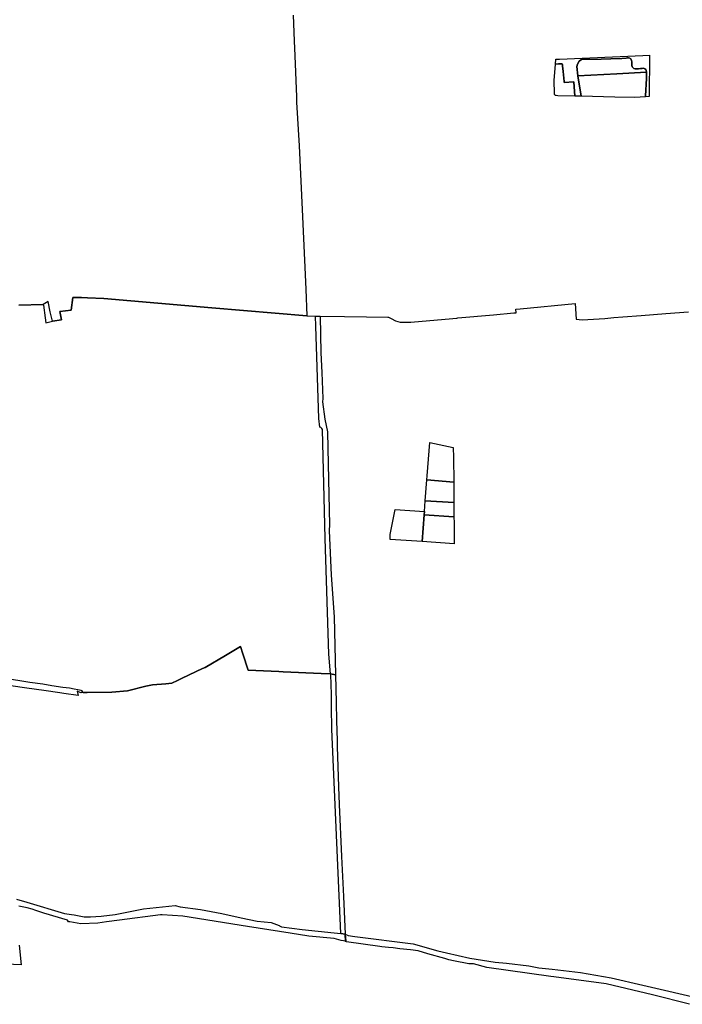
# Model space of a CAD drawing. Header units: metres. Extents: x 578835 to 593571, y 248557 to 255108.
# Tile 10 of 251: x 579676 to 579718, y 249189 to 249251. Entities that reach past the tile are written whole.
import ezdxf

# ---------------------------------------------------------------- set-up
doc = ezdxf.new("R2010")
doc.units = ezdxf.units.M
doc.layers.add('présentation - une seule planche', color=7, linetype='Continuous')

msp = doc.modelspace()

# ---------------------------------------------------------------- linework, layer by layer
at = {"layer": 'présentation - une seule planche'}
for points in [[(579693.202, 249251.221), (579693.276, 249249.597), (579693.318, 249248.675), (579693.403, 249246.097), (579693.405, 249246.048), (579693.42, 249245.769), (579693.571, 249243.041), (579693.761, 249239.036), (579693.988, 249234.054), (579694.065, 249232.382), (579688.102, 249232.886), (579681.354, 249233.473), (579680.321, 249233.512), (579679.947, 249233.531), (579679.41, 249233.544), (579679.297, 249232.751), (579678.603, 249232.65), (579678.692, 249232.142), (579678.141, 249232.058), (579677.992, 249232.646), (579677.861, 249233.293), (579677.563, 249233.09), (579676.032, 249233.045)], [(579676.032, 249233.045), (579677.563, 249233.09), (579677.571, 249233.047), (579677.673, 249232.253), (579677.723, 249231.942), (579678.141, 249232.058), (579678.692, 249232.142), (579678.603, 249232.65), (579679.297, 249232.751), (579679.41, 249233.544), (579680.321, 249233.512), (579681.354, 249233.473), (579688.102, 249232.886), (579694.065, 249232.382), (579694.597, 249232.37), (579694.888, 249232.364), (579694.939, 249230.078), (579694.995, 249228.84), (579695.053, 249227.219), (579695.039, 249226.999), (579695.184, 249225.907), (579695.351, 249225.114), (579695.405, 249223.108), (579695.476, 249219.303), (579695.464, 249218.947), (579695.591, 249216.146), (579695.773, 249213.539), (579695.857, 249209.897), (579695.549, 249209.97), (579694.956, 249209.996), (579692.585, 249210.1), (579692.311, 249210.112), (579690.383, 249210.194), (579690.051, 249211.227), (579689.91, 249211.671), (579688.97, 249211.119), (579687.702, 249210.372), (579687.536, 249210.295), (579686.247, 249209.693), (579685.965, 249209.561), (579685.6, 249209.376), (579685.235, 249209.345), (579684.399, 249209.276), (579683.973, 249209.186), (579682.824, 249208.912), (579681.861, 249208.813), (579680.3, 249208.803), (579680.055, 249208.801), (579679.979, 249208.815), (579679.914, 249208.779), (579679.688, 249208.883), (579679.738, 249208.608), (579678.851, 249208.74), (579678.603, 249208.773), (579677.592, 249208.924), (579676.535, 249209.073), (579675.528, 249209.215)], [(579718.019, 249189.275), (579715.691, 249189.866), (579712.788, 249190.547), (579709.528, 249190.999), (579709.328, 249191.023), (579705.328, 249191.584), (579704.491, 249191.8), (579704.206, 249191.804), (579703.25, 249192.006), (579702.945, 249192.051), (579702.702, 249192.135), (579701.625, 249192.445), (579701.033, 249192.614), (579700.559, 249192.678), (579699.888, 249192.756), (579699.467, 249192.81), (579699.169, 249192.832), (579698.751, 249192.867), (579698.621, 249192.897), (579696.542, 249193.191), (579696.477, 249193.2), (579696.459, 249193.667), (579696.183, 249193.711), (579695.618, 249206.508), (579695.601, 249207.887), (579695.606, 249208.679), (579695.553, 249209.928), (579695.549, 249209.97), (579695.433, 249211.198), (579695.201, 249218.448), (579695.033, 249225.277), (579694.999, 249225.331), (579694.938, 249225.387), (579694.883, 249225.413), (579694.805, 249225.96), (579694.629, 249231.733), (579694.597, 249232.37), (579694.888, 249232.364), (579696.422, 249232.342), (579697.79, 249232.323), (579699.123, 249232.303), (579699.171, 249232.303), (579699.334, 249232.223), (579699.615, 249232.082), (579699.91, 249231.993), (579700.226, 249231.988), (579700.567, 249231.986), (579700.79, 249232.006), (579703.444, 249232.244), (579703.521, 249232.251), (579705.754, 249232.451), (579707.02, 249232.565), (579707.154, 249232.577), (579707.141, 249232.802), (579707.41, 249232.828), (579710.864, 249233.163), (579710.929, 249232.183), (579711.294, 249232.143), (579712.708, 249232.226), (579713.288, 249232.272), (579713.85, 249232.316), (579714.993, 249232.406), (579716.535, 249232.527), (579717.948, 249232.638)], [(579675.431, 249209.652), (579676.097, 249209.543), (579676.727, 249209.451), (579677.531, 249209.333), (579678.088, 249209.248), (579678.789, 249209.137), (579679.196, 249209.083), (579679.503, 249209.038), (579679.722, 249208.996), (579679.835, 249208.973), (579679.902, 249208.95), (579679.964, 249208.918), (579680.002, 249208.892), (579679.979, 249208.815), (579680.055, 249208.801), (579680.3, 249208.803), (579681.861, 249208.813), (579682.824, 249208.912), (579683.973, 249209.186), (579683.982, 249209.188), (579684.399, 249209.276), (579685.236, 249209.346), (579685.6, 249209.376), (579685.965, 249209.561), (579686.247, 249209.693), (579687.536, 249210.295), (579687.702, 249210.372), (579688.975, 249211.122), (579689.91, 249211.671), (579690.051, 249211.227), (579690.383, 249210.194), (579692.311, 249210.112), (579692.585, 249210.1), (579694.956, 249209.996), (579695.549, 249209.97), (579695.857, 249209.897), (579695.894, 249208.175), (579695.92, 249207.053), (579695.963, 249205.781), (579695.967, 249205.428), (579696.049, 249202.894), (579696.09, 249201.79), (579696.236, 249198.533), (579696.351, 249196.026), (579696.459, 249193.667), (579696.496, 249193.235), (579696.199, 249193.26), (579695.765, 249193.386), (579694.192, 249193.552), (579693.011, 249193.732), (579690.341, 249194.15), (579686.29, 249194.788), (579685.004, 249194.881), (579684.909, 249194.879), (579682.341, 249194.537), (579681.515, 249194.435), (579680.967, 249194.352), (579679.914, 249194.32), (579679.224, 249194.433), (579679.142, 249194.449), (579679.077, 249194.545), (579677.605, 249194.981), (579677.097, 249195.154), (579676.858, 249195.231), (579676.548, 249195.312), (579676.037, 249195.417)], [(579675.889, 249195.866), (579676.533, 249195.673), (579678.898, 249194.968), (579679.324, 249194.891), (579679.503, 249194.87), (579680.11, 249194.761), (579680.507, 249194.762), (579681.19, 249194.798), (579682.063, 249194.908), (579683.842, 249195.254), (579685.814, 249195.453), (579686.123, 249195.368), (579687.4, 249195.219), (579688.736, 249194.955), (579689.951, 249194.699), (579690.948, 249194.486), (579691.83, 249194.392), (579692.333, 249194.208), (579692.357, 249194.196), (579692.481, 249194.136), (579693.77, 249193.953), (579695.764, 249193.753), (579696.183, 249193.711), (579696.459, 249193.667), (579696.648, 249193.577), (579697.054, 249193.527), (579700.713, 249193.053), (579702.264, 249192.633), (579702.812, 249192.497), (579704.267, 249192.174), (579705.855, 249191.922), (579706.553, 249191.851), (579707.959, 249191.68), (579708.574, 249191.567), (579709.415, 249191.485), (579711.191, 249191.266), (579713.121, 249190.94), (579715.095, 249190.464), (579718.982, 249189.586)], [(579676.053, 249192.987), (579676.166, 249191.755), (579675.208, 249191.797)]]:
    msp.add_lwpolyline(points, dxfattribs=at)
for points in [[(579709.617, 249248.151), (579709.637, 249248.45), (579709.876, 249248.458), (579715.1, 249248.697), (579715.507, 249248.716), (579715.49, 249246.117), (579715.268, 249246.105), (579715.278, 249246.578), (579715.294, 249246.828), (579715.314, 249247.306), (579715.321, 249247.547), (579715.317, 249247.646), (579715.31, 249247.758), (579715.286, 249247.802), (579715.214, 249247.86), (579715.186, 249247.873), (579715.141, 249247.886), (579715.055, 249247.883), (579714.94, 249247.875), (579714.824, 249247.859), (579714.762, 249247.853), (579714.7, 249247.851), (579714.609, 249247.851), (579714.535, 249247.87), (579714.479, 249247.909), (579714.423, 249247.987), (579714.411, 249248.076), (579714.404, 249248.183), (579714.402, 249248.21), (579714.397, 249248.296), (579714.394, 249248.377), (579714.367, 249248.438), (579714.338, 249248.475), (579714.302, 249248.508), (579714.28, 249248.519), (579714.188, 249248.534), (579714.129, 249248.533), (579714.04, 249248.528), (579713.779, 249248.509), (579713.097, 249248.482), (579712.491, 249248.45), (579711.258, 249248.429), (579711.1, 249248.324), (579711, 249248.144), (579710.955, 249248), (579711.033, 249247.414), (579711.228, 249246.133), (579710.83, 249246.143), (579710.765, 249247.035), (579710.175, 249246.992), (579710.166, 249247.063), (579710.102, 249247.68), (579710.074, 249248.046), (579710.068, 249248.099), (579710.061, 249248.132), (579710.049, 249248.149), (579710.038, 249248.156), (579710.012, 249248.165), (579709.985, 249248.169), (579709.951, 249248.169), (579709.814, 249248.162)], [(579715.317, 249247.646), (579713.465, 249247.539), (579711.033, 249247.414), (579710.955, 249248), (579711, 249248.144), (579711.1, 249248.324), (579711.258, 249248.429), (579712.491, 249248.45), (579713.097, 249248.482), (579713.779, 249248.509), (579714.04, 249248.528), (579714.129, 249248.533), (579714.188, 249248.534), (579714.28, 249248.519), (579714.302, 249248.508), (579714.338, 249248.475), (579714.367, 249248.438), (579714.394, 249248.377), (579714.397, 249248.296), (579714.402, 249248.21), (579714.404, 249248.183), (579714.411, 249248.076), (579714.423, 249247.987), (579714.479, 249247.909), (579714.535, 249247.87), (579714.609, 249247.851), (579714.7, 249247.851), (579714.762, 249247.853), (579714.824, 249247.859), (579714.94, 249247.875), (579715.055, 249247.883), (579715.141, 249247.886), (579715.186, 249247.873), (579715.214, 249247.86), (579715.286, 249247.802), (579715.31, 249247.758)], [(579709.617, 249248.151), (579709.814, 249248.162), (579709.951, 249248.169), (579709.985, 249248.169), (579710.012, 249248.165), (579710.038, 249248.156), (579710.049, 249248.149), (579710.061, 249248.132), (579710.068, 249248.099), (579710.074, 249248.046), (579710.102, 249247.68), (579710.166, 249247.063), (579710.175, 249246.992), (579710.765, 249247.035), (579710.83, 249246.143), (579709.773, 249246.168), (579709.66, 249246.184), (579709.634, 249246.186), (579709.608, 249246.193), (579709.582, 249246.216), (579709.566, 249246.248), (579709.558, 249246.279), (579709.559, 249246.311), (579709.551, 249247.116)], [(579715.317, 249247.646), (579715.321, 249247.547), (579715.314, 249247.306), (579715.294, 249246.828), (579715.278, 249246.578), (579715.268, 249246.105), (579714.584, 249246.065), (579713.34, 249246.082), (579711.228, 249246.133), (579711.033, 249247.414), (579713.465, 249247.539)], [(579703.243, 249223.509), (579703.255, 249221.976), (579701.578, 249222.118), (579701.598, 249222.376), (579701.767, 249224.454), (579703.229, 249224.134)], [(579703.255, 249221.934), (579703.265, 249220.693), (579701.474, 249220.795), (579701.578, 249222.118), (579703.255, 249221.976)], [(579703.265, 249220.693), (579703.272, 249219.793), (579701.407, 249219.924), (579701.421, 249220.127), (579701.474, 249220.795)], [(579701.407, 249219.924), (579701.289, 249218.248), (579699.266, 249218.39), (579699.278, 249218.698), (579699.586, 249220.249), (579701.421, 249220.127)], [(579703.274, 249219.414), (579703.279, 249218.784), (579703.291, 249218.108), (579701.289, 249218.248), (579701.407, 249219.924), (579703.272, 249219.793)]]:
    msp.add_lwpolyline(points, close=True, dxfattribs=at)

doc.saveas('drawing.dxf')
